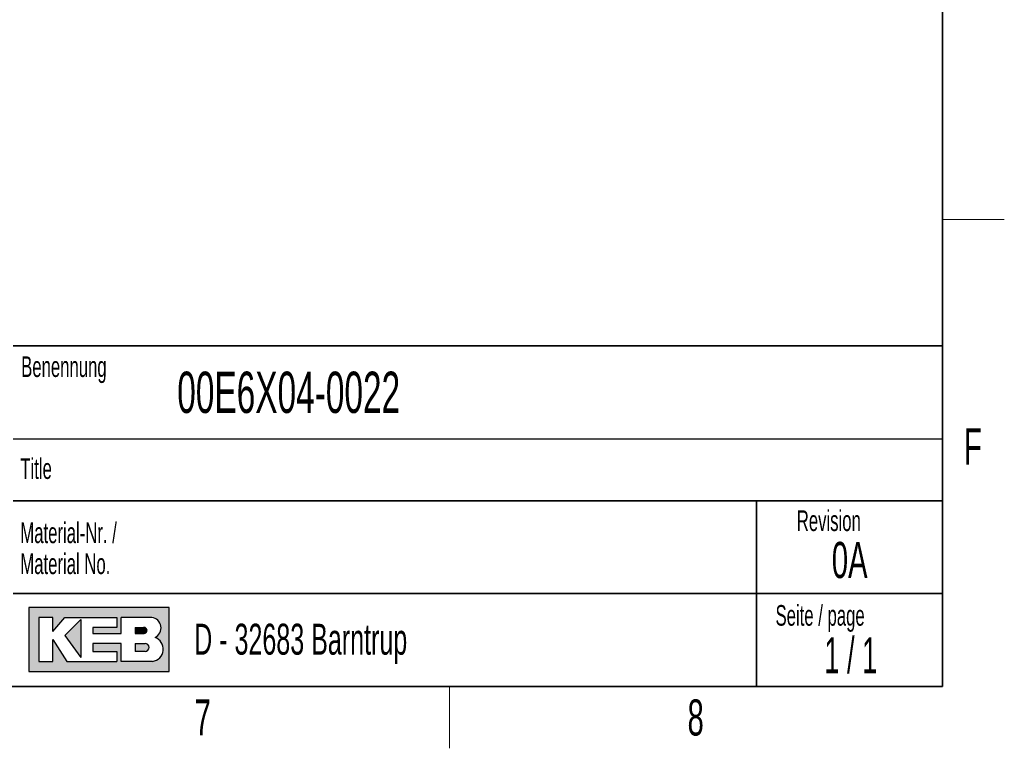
# Model space of a CAD drawing. Header units: millimetres. Extents: x 5 to 418, y 2 to 292.
# Tile 14 of 19: x 319 to 414, y 6 to 77. Entities that reach past the tile are written whole.
import ezdxf

# ---------------------------------------------------------------- set-up
doc = ezdxf.new("R2010")
doc.units = ezdxf.units.MM
doc.layers.add('SLD-0', color=7, linetype='Continuous')
doc.styles.add('SLDTEXTSTYLE0', font='TXT', dxfattribs={"width": 0.605})
doc.styles.add('SLDTEXTSTYLE1', font='TXT', dxfattribs={"width": 0.563})

msp = doc.modelspace()

# ---------------------------------------------------------------- hatches: boundary and pattern name
at = {"linetype": 'Continuous'}
h = msp.add_hatch(color=7, dxfattribs=at)
h.paths.add_polyline_path([(319.519086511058, 13.45626988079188), (333.083981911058, 13.45626988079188), (333.083981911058, 19.65736492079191), (319.519086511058, 19.65736492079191)], flags=0)
edge = h.paths.add_edge_path(flags=0)
edge.add_arc((331.3188604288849, 15.61738520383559), 1.20464082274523, -81.72003226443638, 70.1709600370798, ccw=False)
edge.add_line((331.4923410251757, 14.42530131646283), (331.480008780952, 14.42519098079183))
edge.add_line((331.480008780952, 14.42519098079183), (328.4331606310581, 14.42519098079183))
edge.add_line((328.4331606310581, 14.42519098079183), (328.4331606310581, 16.16924896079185))
edge.add_line((328.4331606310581, 16.16924896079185), (325.7201815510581, 16.16924896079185))
edge.add_line((325.7201815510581, 16.16924896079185), (325.7201815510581, 15.39411208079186))
edge.add_line((325.7201815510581, 15.39411208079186), (328.0455921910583, 15.39411208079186))
edge.add_line((328.0455921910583, 15.39411208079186), (328.0455921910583, 14.42519098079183))
edge.add_line((328.0455921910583, 14.42519098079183), (323.2009866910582, 14.42519098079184))
edge.add_line((323.2009866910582, 14.42519098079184), (321.8444971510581, 16.55681740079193))
edge.add_line((321.8444971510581, 16.55681740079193), (321.8444971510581, 14.42519098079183))
edge.add_line((321.8444971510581, 14.42519098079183), (320.4880076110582, 14.42519098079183))
edge.add_line((320.4880076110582, 14.42519098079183), (320.4880076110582, 18.68844382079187))
edge.add_line((320.4880076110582, 18.68844382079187), (321.8444971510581, 18.68844382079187))
edge.add_line((321.8444971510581, 18.68844382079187), (321.8444971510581, 17.33195428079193))
edge.add_line((321.8444971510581, 17.33195428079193), (323.0072024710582, 18.68844382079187))
edge.add_line((323.0072024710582, 18.68844382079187), (328.0455921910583, 18.68844382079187))
edge.add_line((328.0455921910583, 18.68844382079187), (328.0455921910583, 17.71952272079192))
edge.add_line((328.0455921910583, 17.71952272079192), (325.7201815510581, 17.71952272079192))
edge.add_line((325.7201815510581, 17.71952272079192), (325.7201815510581, 17.13817006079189))
edge.add_line((325.7201815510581, 17.13817006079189), (328.4331606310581, 17.13817006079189))
edge.add_line((328.4331606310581, 17.13817006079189), (328.4331606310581, 18.68844382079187))
edge.add_line((328.4331606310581, 18.68844382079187), (331.4242487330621, 18.68844382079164))
edge.add_line((331.4242487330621, 18.68844382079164), (331.4256482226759, 18.68844382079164))
edge.add_line((331.4256482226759, 18.68844382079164), (331.4259454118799, 18.68845828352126))
edge.add_arc((331.2860949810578, 17.67430640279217), 1.023749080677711, -64.45894120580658, 82.14849338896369, ccw=False)
msp.add_hatch(color=7, dxfattribs=at).paths.add_polyline_path([(324.5574762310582, 14.81275942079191), (324.557476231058, 18.49465960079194), (323.0072024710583, 16.94438584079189)], flags=0)
h = msp.add_hatch(color=7, dxfattribs=at)
edge = h.paths.add_edge_path(flags=0)
edge.add_line((329.7896501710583, 17.13817006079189), (330.6013652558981, 17.13817006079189))
edge.add_arc((330.6568434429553, 17.42884639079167), 0.2959232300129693, 259.1945394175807, 460.8054605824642)
edge.add_line((330.6013652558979, 17.71952272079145), (329.7896501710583, 17.71952272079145))
edge.add_line((329.7896501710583, 17.71952272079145), (329.7896501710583, 17.13817006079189))
h = msp.add_hatch(color=7, dxfattribs=at)
edge = h.paths.add_edge_path(flags=0)
edge.add_line((329.7896501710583, 15.39411208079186), (330.7588584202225, 15.39411208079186))
edge.add_arc((330.7588584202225, 15.78168052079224), 0.3875684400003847, 270.0000000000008, 450.0000000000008)
edge.add_line((330.7588584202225, 16.16924896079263), (330.7386620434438, 16.16924896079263))
edge.add_line((330.7386620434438, 16.16924896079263), (329.7896501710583, 16.16924896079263))
edge.add_line((329.7896501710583, 16.16924896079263), (329.7896501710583, 15.39411208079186))

# ---------------------------------------------------------------- linework, layer by layer
at = {"layer": 'SLD-0', "lineweight": 35}
for p, q in [((408, 12), (408, 282.5)), ((318, 45), (408, 45)), ((408, 45), (408, 12)), ((408, 30), (318, 30)), ((390, 12), (390, 30)), ((318, 21), (390, 21)), ((390, 21), (408, 21)), ((26, 12), (408, 12)), ((408, 12), (318, 12))]:
    msp.add_line(p, q, dxfattribs=at)
at = {"layer": 'SLD-0', "lineweight": 18}
for p, q in [((408, 57.25), (414, 57.25)), ((360.25, 6), (360.25, 12))]:
    msp.add_line(p, q, dxfattribs=at)
at = {"layer": 'SLD-0'}
for p, q in [((318, 36), (408, 36)), ((331.4242487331, 18.6884438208), (331.4256482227, 18.6884438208)), ((331.4256482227, 18.6884438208), (331.4259454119, 18.6884582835)), ((331.480008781, 14.4251909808), (331.4923410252, 14.4253013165))]:
    msp.add_line(p, q, dxfattribs=at)
at = {"layer": 'SLD-0', "linetype": 'Continuous'}
for p, q in [((333.0839819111, 19.6573649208), (319.5190865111, 19.6573649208)), ((319.5190865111, 19.6573649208), (319.5190865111, 13.4562698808)), ((333.0839819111, 13.4562698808), (333.0839819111, 19.6573649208)), ((321.8444971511, 18.6884438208), (320.4880076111, 18.6884438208)), ((320.4880076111, 18.6884438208), (320.4880076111, 14.4251909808)), ((321.8444971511, 17.3319542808), (323.0072024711, 18.6884438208)), ((321.8444971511, 17.3319542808), (321.8444971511, 18.6884438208)), ((323.0072024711, 18.6884438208), (328.0455921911, 18.6884438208)), ((324.5574762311, 18.4946596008), (323.0072024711, 16.9443858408)), ((324.5574762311, 18.4946596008), (324.5574762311, 14.8127594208)), ((328.0455921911, 18.6884438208), (328.0455921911, 17.7195227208)), ((331.4242487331, 18.6884438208), (328.4331606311, 18.6884438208)), ((328.4331606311, 17.1381700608), (328.4331606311, 18.6884438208)), ((331.4242487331, 18.6884438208), (331.4256482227, 18.6884438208)), ((331.4256482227, 18.6884438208), (331.4259454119, 18.6884582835)), ((325.7201815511, 17.7195227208), (325.7201815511, 17.1381700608)), ((328.0455921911, 17.7195227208), (325.7201815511, 17.7195227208)), ((329.7896501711, 17.7195227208), (330.6013652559, 17.7195227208)), ((329.7896501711, 17.7195227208), (329.7896501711, 17.1381700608)), ((321.8444971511, 14.4251909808), (321.8444971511, 16.5568174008)), ((321.8444971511, 16.5568174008), (323.2009866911, 14.4251909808)), ((323.0072024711, 16.9443858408), (324.5574762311, 14.8127594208)), ((325.7201815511, 17.1381700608), (328.4331606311, 17.1381700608)), ((329.7896501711, 17.1381700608), (330.6013652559, 17.1381700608)), ((325.7201815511, 16.1692489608), (325.7201815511, 15.3941120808)), ((328.4331606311, 16.1692489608), (325.7201815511, 16.1692489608)), ((325.7201815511, 15.3941120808), (328.0455921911, 15.3941120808)), ((328.0455921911, 15.3941120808), (328.0455921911, 14.4251909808)), ((328.4331606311, 14.4251909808), (328.4331606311, 16.1692489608)), ((329.7896501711, 16.1692489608), (330.7588584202, 16.1692489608)), ((329.7896501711, 16.1692489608), (329.7896501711, 15.3941120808)), ((330.7588584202, 15.3941120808), (329.7896501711, 15.3941120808)), ((330.7386620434, 16.1692489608), (330.7588584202, 16.1692489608)), ((320.4880076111, 14.4251909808), (321.8444971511, 14.4251909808)), ((323.2009866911, 14.4251909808), (328.0455921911, 14.4251909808)), ((331.480008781, 14.4251909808), (328.4331606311, 14.4251909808)), ((331.480008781, 14.4251909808), (331.4923410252, 14.4253013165)), ((319.5190865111, 13.4562698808), (333.0839819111, 13.4562698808))]:
    msp.add_line(p, q, dxfattribs=at)
for centre, radius, start, end in [((331.2860949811, 17.6743064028), 1.023749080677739, 295.5410587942, 82.148493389), ((330.656843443, 17.4288463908), 0.2959232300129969, 259.1945394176, 100.8054605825), ((331.3188604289, 15.6173852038), 1.204640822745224, 278.2799677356, 70.1709600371), ((330.7588584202, 15.7816805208), 0.3875684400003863, 270, 90)]:
    msp.add_arc(centre, radius, start, end, dxfattribs=at)

# ---------------------------------------------------------------- texts
at = {"layer": 'SLD-0'}
for s, insert, char_height, attachment_point, style in [('Benennung', (318.7636716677, 43.9908879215), 2, 1, 'SLDTEXTSTYLE0'), ('00E6X04-0022', (333.8826865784, 42.5045188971), 4, 1, 'SLDTEXTSTYLE0'), ('F', (410.9536166, 37.0010772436), 3.5, 2, 'SLDTEXTSTYLE0'), ('Title', (318.6797653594, 34.1107265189), 2, 1, 'SLDTEXTSTYLE0'), ('Revision', (393.8965220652, 29.0591225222), 2, 1, 'SLDTEXTSTYLE0'), ('Material-Nr. /', (318.6797653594, 27.8878268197), 2, 1, 'SLDTEXTSTYLE0'), ('0A', (399.0228237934, 26.0023621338), 3.5, 2, 'SLDTEXTSTYLE0'), ('Material No.', (318.6797653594, 24.8878267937), 2, 1, 'SLDTEXTSTYLE0'), ('Seite / page', (391.8390568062, 19.8830679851), 2, 1, 'SLDTEXTSTYLE0'), ('D - 32683 Barntrup', (335.5202035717, 18.0786992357), 3, 1, 'SLDTEXTSTYLE0'), ('1 / 1', (399.1297679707, 16.7706515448), 3.5, 2, 'SLDTEXTSTYLE1'), ('7', (336.3527123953, 10.7429955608), 3.5, 2, 'SLDTEXTSTYLE0'), ('8', (384.1027123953, 10.7429955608), 3.5, 2, 'SLDTEXTSTYLE0')]:
    msp.add_mtext(s, dxfattribs=dict(at, insert=insert, char_height=char_height, attachment_point=attachment_point, style=style))

doc.saveas('drawing.dxf')
